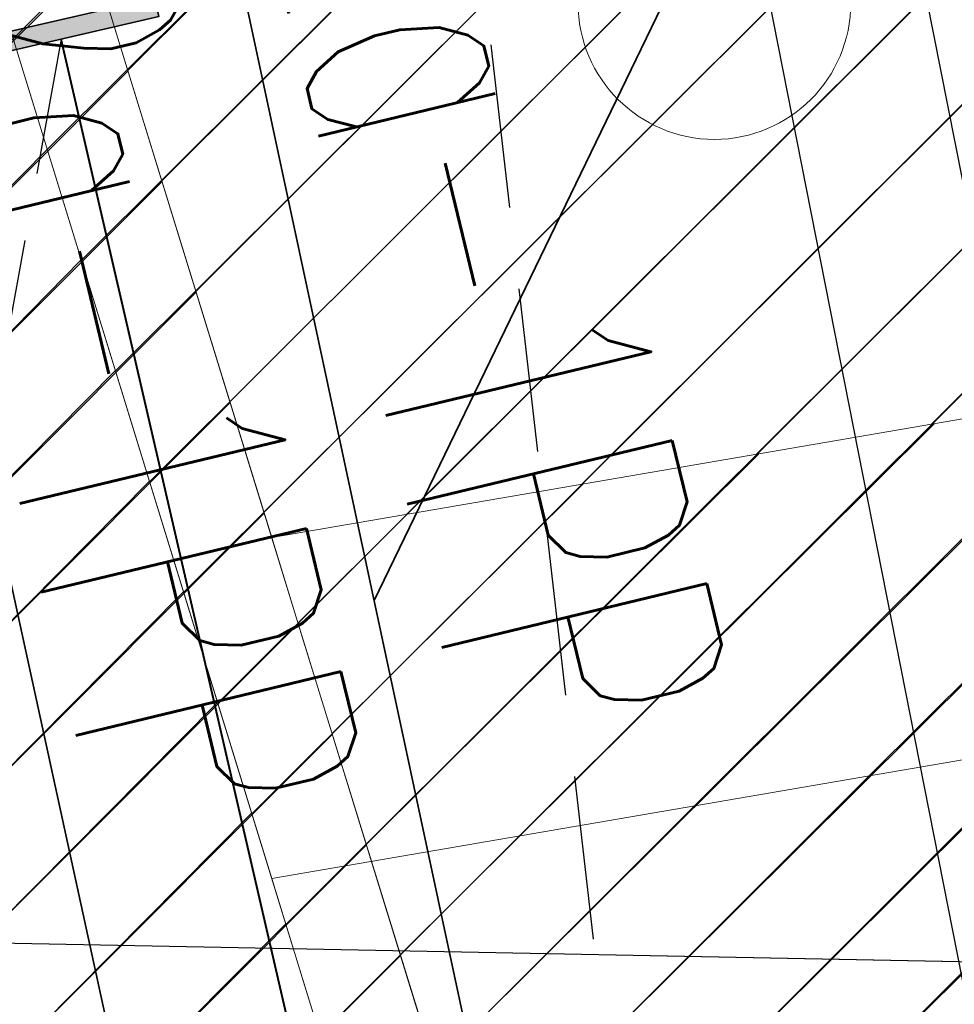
# Model space of a CAD drawing. Header units: metres. Extents: x 6567444 to 13135881, y 5574237 to 11149086.
# Tile 116 of 191: x 6567939.72 to 6567943.15, y 5574454.5 to 5574458.11. Entities that reach past the tile are written whole.
import ezdxf
from ezdxf.enums import TextEntityAlignment as Align

# ---------------------------------------------------------------- set-up
doc = ezdxf.new("R2010")
doc.units = ezdxf.units.M
for name, pattern in [('Krawędzie ukryte xs', [0.8999999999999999, 0.6, -0.2999999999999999]), ('Przerywana', [240, 120, -120]), ('SEL_r', [1.5, 1, -0.5])]:
    doc.linetypes.add(name, pattern=pattern)
for name, color, linetype in [('01FORMA - PZT - Inne obiekty', 7, 'Continuous'), ('FORMA - Arch 01 - 820-G Rysunki Obrazki', 7, 'Continuous'), ('FORMA - Arch 01 - PZT 1 Strefy', 7, 'Continuous'), ('FORMA - Arch 01 - PZT-3 Zagospodarowanie', 7, 'Continuous'), ('SEL_atrybut_bloku1', 7, 'Continuous'), ('SEL_atrybut_bloku2', 9, 'Continuous'), ('SEN_atrybut_bloku1', 7, 'Continuous'), ('SEN_atrybut_bloku2', 9, 'Continuous')]:
    doc.layers.add(name, color=color, linetype=linetype)
for name, color, linetype, lineweight in [('GES_PrzewodWodociagowy', 5, 'Continuous', 18), ('GES_UrzadzeniaSiecWodociagowa_P', 7, 'Continuous', 18), ('SEL_kanalizacja_kablowa_nN', 1, 'SEL_knN', 40), ('SEL_sieci_kable_nN', 7, 'SEL_eN', 35), ('SEL_sieci_kable_nN_oswietlenie', 7, 'SEL_eNN', 35), ('SEL_sieci_pomocnicza_przerywana', 140, 'SEL_r', 25), ('SEL_zlacze_nN', 1, 'SEL_eN', 20), ('SEN_studnia_kablowa_typ', 30, 'Continuous', 20)]:
    doc.layers.add(name, color=color, linetype=linetype, lineweight=lineweight)
doc.styles.add('ARIAL', font='arial.ttf')
doc.styles.add('ROMANS', font='romans.shx', dxfattribs={"width": 0.9})
doc.linetypes.add('SEL_eN', pattern='A,5,["eN",ARIAL,S=1,R=0,X=1.8,Y=0.25],5', length=10)
doc.linetypes.add('SEL_eNN', pattern='A,5,["eNN",ARIAL,S=1,R=0,X=1.45,Y=0.25],5', length=10)
doc.linetypes.add('SEL_knN', pattern='A,5,["knN",ARIAL,S=1,R=0,X=1.8,Y=0.25],5', length=10)
doc.linetypes.add('X 1_2', pattern='A,0,[8,PR1183 ChorzĂłw MetalowcĂłw V091.Shx,S=0.0392063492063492,R=0,X=0,Y=0],-4.94,0', length=4.94)
pattern_1 = [(45, (0, 0), (-0.2651650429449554, 0.2651650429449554), [])]

# ---------------------------------------------------------------- blocks, each defined once
blk = doc.blocks.new('other_SUWH')
at = {"color": 0, "linetype": 'Continuous', "lineweight": 18, "flags": 128}
for points in [[(0, 2), (-0.8, 1.2)], [(0, 1), (0, 2)], [(0, 2), (0.8, 1.2)]]:
    blk.add_lwpolyline(points, dxfattribs=at)
at = {"color": 0, "linetype": 'Continuous', "lineweight": 18}
blk.add_circle((0, 0), 1, dxfattribs=at)
blk = doc.blocks.new('_MDCP')
at = {"layer": 'GES_PrzewodWodociagowy', "color": 5, "linetype": 'Continuous', "lineweight": 18}
blk.add_lwpolyline([(6567818.053710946, 5574440.374649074), (6567892.059999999, 5574455.65), (6567958.853, 5574454.349)], dxfattribs=at)
at = {"layer": 'GES_UrzadzeniaSiecWodociagowa_P', "color": 5, "linetype": 'Continuous', "xscale": 0.5, "yscale": 0.5, "zscale": 0.5}
blk.add_blockref('other_SUWH', (6567942.27, 5574458.17), dxfattribs=at)
blk = doc.blocks.new('PR1183 Chorzów Metalowców V09_TT')
at = {"layer": 'FORMA - Arch 01 - PZT 1 Strefy', "linetype": 'Continuous', "lineweight": 0, "true_color": 0x69697f}
h = blk.add_hatch(dxfattribs=at)
h.set_pattern_fill('ANSI31', color=8, scale=3, style=0)
h.set_pattern_definition(pattern_1)
h.paths.add_polyline_path([(6567868.664004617, 5574447.184411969), (6567873.254378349, 5574448.170982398), (6567873.81264355, 5574447.810233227), (6567888.538679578, 5574450.975176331, -0.2338841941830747), (6567889.39859895, 5574450.757610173, -0.1644023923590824), (6567889.726477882, 5574450.207624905), (6567892.634322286, 5574436.677833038), (6567887.555077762, 5574435.58619372), (6567887.675547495, 5574435.025664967), (6567887.675759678, 5574435.024677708, -0.4141019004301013), (6567887.21524024, 5574434.313034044), (6567887.039258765, 5574434.275211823), (6567887.371253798, 5574432.730485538), (6567888.656896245, 5574433.006797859), (6567888.619074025, 5574433.182779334, -0.414213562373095), (6567889.079604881, 5574433.895458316), (6567893.048964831, 5574434.748559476), (6567893.321766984, 5574433.479249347), (6567898.209538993, 5574434.529737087), (6567906.331358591, 5574396.740050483), (6567909.835853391, 5574380.434128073), (6567926.815433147, 5574389.767760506), (6567940.832748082, 5574410.262560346, 0.1983726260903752), (6567942.208358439, 5574417.794146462), (6567932.917221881, 5574461.024500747), (6567905.127545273, 5574455.051899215, -0.414213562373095), (6567901.564150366, 5574457.354553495), (6567901.459088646, 5574457.843390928, -0.414213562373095), (6567903.761742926, 5574461.406785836), (6567939.749191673, 5574469.141265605, -0.06325303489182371), (6567941.004623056, 5574469.248694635), (6567939.791759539, 5574475.42811624, -0.05279866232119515), (6567938.687285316, 5574475.025393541), (6567900.545652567, 5574466.852588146, -0.08662822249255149), (6567900.201980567, 5574466.839220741), (6567886.587313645, 5574463.892713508), (6567887.529887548, 5574459.452462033), (6567888.307344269, 5574455.835065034), (6567882.191982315, 5574454.520741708), (6567875.15269556, 5574453.007846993), (6567867.754174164, 5574451.417744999)])
h.paths.add_polyline_path([(6567903.070370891, 5574442.847166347), (6567912.847119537, 5574444.948400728), (6567923.521390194, 5574395.282517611), (6567913.744641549, 5574393.18128323)], flags=0)
h.paths.add_polyline_path([(6567925.121426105, 5574405.927923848, -0.004779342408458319), (6567925.108839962, 5574405.983876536), (6567925.133464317, 5574405.98916884)], flags=0)
h.paths.add_polyline_path([(6567932.495318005, 5574408.257825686), (6567927.606943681, 5574407.207208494), (6567918.151388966, 5574451.202577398), (6567927.928137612, 5574453.303811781), (6567936.333075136, 5574414.1968172), (6567931.444700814, 5574413.146200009)], flags=0)
at = {"layer": 'FORMA - Arch 01 - PZT 1 Strefy', "linetype": 'Continuous', "lineweight": 0, "true_color": 0x786554}
h = blk.add_hatch(dxfattribs=at)
h.set_pattern_fill('ANSI31', color=37, scale=3, style=0)
h.set_pattern_definition(pattern_1)
h.paths.add_polyline_path([(6567901.586749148, 5574459.536743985, 0.1444666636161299), (6567901.459088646, 5574457.843390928), (6567901.564150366, 5574457.354553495, 0.02750117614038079), (6567901.651056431, 5574457.03644644, 0.3239433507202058), (6567904.197562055, 5574455.071182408), (6567904.059635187, 5574457.026156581), (6567905.127545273, 5574455.051899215), (6567910.112120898, 5574456.123192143), (6567910.109336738, 5574457.981004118), (6567910.813043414, 5574456.273835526), (6567913.717170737, 5574456.897995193), (6567913.50463768, 5574458.81408708), (6567914.433641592, 5574457.05198025), (6567918.200372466, 5574457.861532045), (6567918.266637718, 5574459.691151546), (6567918.946935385, 5574458.021984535), (6567921.58337188, 5574458.588611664), (6567921.362719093, 5574460.746309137), (6567922.507293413, 5574458.787182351), (6567925.354241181, 5574459.399052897), (6567925.142951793, 5574461.564241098), (6567926.077306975, 5574459.554455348), (6567928.186158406, 5574460.007693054), (6567928.155731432, 5574461.886643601), (6567929.675761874, 5574460.327841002), (6567930.325741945, 5574460.467535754), (6567931.066729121, 5574462.958417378), (6567932.052239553, 5574460.838597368), (6567932.917221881, 5574461.024500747), (6567933.247036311, 5574459.748680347), (6567934.900436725, 5574463.085492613), (6567939.696084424, 5574458.047658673), (6567940.646837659, 5574454.959821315), (6567943.719527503, 5574455.487426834), (6567941.429745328, 5574467.09384116, 0.1498259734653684), (6567935.506977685, 5574468.229522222), (6567927.118446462, 5574466.426645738), (6567924.10523669, 5574465.779041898), (6567924.157518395, 5574464.039706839), (6567923.417603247, 5574465.631254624), (6567920.732424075, 5574465.054151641), (6567920.943997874, 5574463.152847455), (6567920.174946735, 5574464.934337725), (6567917.374760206, 5574464.332517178), (6567917.314786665, 5574462.42402869), (6567916.604426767, 5574464.166955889), (6567912.849491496, 5574463.359939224), (6567913.058434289, 5574461.47621535), (6567912.148056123, 5574463.209185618), (6567909.184310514, 5574462.572212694), (6567909.146985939, 5574460.70923276), (6567908.444586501, 5574462.413230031), (6567903.541358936, 5574461.350332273), (6567903.686949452, 5574459.295561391), (6567902.834865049, 5574461.037933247, 0.1672395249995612)])
at = {"layer": 'FORMA - Arch 01 - PZT 1 Strefy', "linetype": 'Continuous', "lineweight": 0, "true_color": 0x577933}
h = blk.add_hatch(dxfattribs=at)
h.set_pattern_fill('ANSI31', color=77, scale=3, style=0)
h.set_pattern_definition(pattern_1)
h.paths.add_polyline_path([(6567874.014055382, 5574368.78710555), (6567903.730000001, 5574375.509999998), (6567926.870000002, 5574388.23), (6567941.769343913, 5574410.008191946), (6567945.870000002, 5574425.679999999), (6567946.274437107, 5574437.79064444), (6567944.961367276, 5574438.317753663), (6567943.08999675, 5574447.024978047), (6567939.696084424, 5574458.047658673), (6567938.856213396, 5574457.186743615), (6567945.454089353, 5574426.48775287), (6567940.56571503, 5574425.437135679), (6567942.208358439, 5574417.794146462, -0.1983490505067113), (6567940.832748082, 5574410.262560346), (6567926.815433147, 5574389.767760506), (6567903.432510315, 5574376.914226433), (6567873.643360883, 5574370.51189502)])
at = {"layer": 'FORMA - Arch 01 - PZT 1 Strefy', "linetype": 'Continuous', "lineweight": 0, "true_color": 0x606060}
h = blk.add_hatch(dxfattribs=at)
h.set_pattern_fill('ANSI31', color=251, scale=3, style=0)
h.set_pattern_definition(pattern_1)
h.paths.add_polyline_path([(6567940.646837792, 5574454.959821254), (6567940.758775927, 5574454.596270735), (6567942.288285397, 5574449.647083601), (6567943.089996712, 5574447.024978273), (6567944.961367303, 5574438.317753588), (6567946.27443687, 5574437.79064438), (6567946.409999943, 5574441.850000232), (6567943.719527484, 5574455.487426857)])
at = {"layer": 'FORMA - Arch 01 - PZT-3 Zagospodarowanie', "linetype": 'Continuous', "lineweight": 13, "true_color": 0xe8aadd}
h = blk.add_hatch(dxfattribs=at)
h.set_pattern_fill('Izolacja_twarda', color=254, style=0, pattern_type=2)
h.set_pattern_definition([(0, (292555.5056670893, 248503.8205236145), (0, 0.649999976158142), []), (90, (292555.5056670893, 248503.8205236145), (-0.649999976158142, 0), [])])
h.paths.add_polyline_path([(6567942.044460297, 5574463.97798303, -0.1654303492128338), (6567944.426648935, 5574459.554736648), (6567945.431468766, 5574454.697235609), (6567947.417578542, 5574455.025002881), (6567946.632445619, 5574459.703326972, 0.2384559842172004), (6567941.429745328, 5574467.09384116)])
at = {"layer": '01FORMA - PZT - Inne obiekty', "color": 5, "linetype": 'X 1_2', "lineweight": 25}
blk.add_line((6567943.850788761, 5574453.391214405), (6567892.059999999, 5574454.399999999), dxfattribs=at)
at = {"layer": 'FORMA - Arch 01 - 820-G Rysunki Obrazki', "color": 1, "linetype": 'Przerywana', "lineweight": 25}
for points in [[(6567942.153794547, 5574461.467648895), (6567946.037530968, 5574441.77398786), (6567945.525458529, 5574427.200046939), (6567945.279344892, 5574425.48628317)], [(6567941.597215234, 5574461.357887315), (6567945.468322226, 5574441.72826763), (6567945.035489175, 5574427.213594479), (6567944.775827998, 5574425.095662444)]]:
    blk.add_lwpolyline(points, dxfattribs=at)
at = {"layer": 'FORMA - Arch 01 - 820-G Rysunki Obrazki', "color": 11, "linetype": 'Krawędzie ukryte xs', "lineweight": 25, "true_color": 0xff8040}
blk.add_lwpolyline([(6567941.041247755, 5574460.342815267), (6567943.684956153, 5574437.242321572)], dxfattribs=at)
at = {"layer": 'FORMA - Arch 01 - PZT 1 Strefy', "color": 71, "linetype": 'Continuous', "lineweight": 13, "true_color": 0xaff266}
blk.add_line((6567943.08999675, 5574447.024978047), (6567939.696084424, 5574458.047658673), dxfattribs=at)
at = {"layer": 'FORMA - Arch 01 - PZT 1 Strefy', "color": 31, "linetype": 'Continuous', "lineweight": 0, "true_color": 0xf1cba9}
for p, q in [((6567939.696084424, 5574458.047658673), (6567940.646837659, 5574454.959821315)), ((6567940.646837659, 5574454.959821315), (6567943.719527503, 5574455.487426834))]:
    blk.add_line(p, q, dxfattribs=at)
at = {"layer": 'FORMA - Arch 01 - PZT 1 Strefy', "color": 9, "linetype": 'Continuous', "lineweight": 13}
for p, q in [((6567943.719527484, 5574455.487426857), (6567940.646837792, 5574454.959821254)), ((6567940.646837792, 5574454.959821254), (6567940.758775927, 5574454.596270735)), ((6567940.758775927, 5574454.596270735), (6567942.288285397, 5574449.647083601))]:
    blk.add_line(p, q, dxfattribs=at)
at = {"layer": 'FORMA - Arch 01 - PZT-3 Zagospodarowanie', "color": 7, "linetype": 'Continuous', "lineweight": 18}
blk.add_line((6567939.696084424, 5574458.047658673), (6567943.08999675, 5574447.024978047), dxfattribs=at)
blk = doc.blocks.new('GE.I.6640.1.468.2024_MDCP_dodatkowe pomiary_12.03.2026')
at = {"layer": 'GES_PrzewodWodociagowy', "color": 5, "linetype": 'Continuous', "lineweight": 18}
blk.add_lwpolyline([(6567818.053710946, 5574440.374649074), (6567892.059999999, 5574455.65), (6567958.853, 5574454.349)], dxfattribs=at)
at = {"layer": 'GES_UrzadzeniaSiecWodociagowa_P', "color": 5, "linetype": 'Continuous', "xscale": 0.5, "yscale": 0.5, "zscale": 0.5}
blk.add_blockref('other_SUWH', (6567942.27, 5574458.17), dxfattribs=at)
blk = doc.blocks.new('studnia_SK2_1')
at = {"linetype": 'Continuous'}
h = blk.add_hatch(color=256, dxfattribs=at)
h.paths.add_polyline_path([(-0.6100000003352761, 0.8399999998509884), (-0.6100000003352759, 1.110223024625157e-16), (0.6099999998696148, 0), (0.6099999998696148, 0.8399999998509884)])
h.paths.add_polyline_path([(0.5399999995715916, 0.7700000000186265), (0.5399999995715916, 0.06999999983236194), (-0.5400000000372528, 0.06999999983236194), (-0.5400000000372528, 0.7700000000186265)], flags=16)
for points in [[(-0.6100000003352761, 0.8399999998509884), (0.6099999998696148, 0.8399999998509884), (0.6099999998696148, 0), (-0.6100000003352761, 0)], [(-0.5400000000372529, 0.7700000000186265), (0.5399999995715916, 0.7700000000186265), (0.5399999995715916, 0.06999999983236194), (-0.5400000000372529, 0.06999999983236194)]]:
    blk.add_lwpolyline(points, close=True, dxfattribs=at)
at = {"linetype": 'Continuous', "flags": 128}
for points in [[(-0.6100000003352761, 0.8399999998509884), (0.6099999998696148, 0.8399999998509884), (0.6099999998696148, 0), (-0.6100000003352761, 0), (-0.6100000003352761, 0.8399999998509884)], [(-0.5400000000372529, 0.7700000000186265), (0.5399999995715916, 0.7700000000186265), (0.5399999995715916, 0.06999999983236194), (-0.5400000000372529, 0.06999999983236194), (-0.5400000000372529, 0.7700000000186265)]]:
    blk.add_lwpolyline(points, dxfattribs=at)
at = {"layer": 'SEN_atrybut_bloku1', "style": 'ROMANS', "width": 0.6, "flags": 8}
blk.add_attdef('TYP', text='', height=1, dxfattribs=at).set_placement((0, 0.9399999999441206), align=Align.CENTER)
at = {"layer": 'SEN_atrybut_bloku2', "style": 'ROMANS', "width": 0.6, "flags": 8}
for tag, p in [('OPIS1', (0, -0.8500000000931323)), ('OPIS2', (0, -1.700000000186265))]:
    blk.add_attdef(tag, text='', height=0.75, dxfattribs=at).set_placement(p, align=Align.CENTER)
at = {"layer": 'SEN_studnia_kablowa_typ', "color": 0, "style": 'ROMANS', "width": 0.6}
blk.add_text('SK-2/1', height=0.2, dxfattribs=at).set_placement((0, 0.4199999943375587), align=Align.MIDDLE_CENTER)
blk = doc.blocks.new('*U52698')
at = {"layer": 'SEL_atrybut_bloku1', "style": 'ROMANS', "width": 0.6, "flags": 8}
blk.add_attdef('TYP', text='', height=1, dxfattribs=at).set_placement((0, 0.4499999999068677), align=Align.CENTER)
at = {"layer": 'SEL_atrybut_bloku2', "style": 'ROMANS', "width": 0.6, "flags": 8}
for tag, p in [('OPIS1', (0, -0.9499999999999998)), ('OPIS2', (0, -1.95))]:
    blk.add_attdef(tag, text='', height=0.75, dxfattribs=at).set_placement(p, align=Align.CENTER)
blk = doc.blocks.new('PT-IE-001 PZT - instal. elektr XREFF')
at = {"layer": 'SEL_kanalizacja_kablowa_nN', "ltscale": 0.5}
blk.add_lwpolyline([(6567942.389702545, 5574447.145006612), (6567939.874142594, 5574458.037135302)], dxfattribs=at)
at = {"layer": 'SEL_sieci_kable_nN', "ltscale": 0.5}
blk.add_lwpolyline([(6567941.022044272, 5574455.979663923), (6567942.538104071, 5574459.112198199), (6567942.538104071, 5574459.112198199), (6567940.766053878, 5574465.745304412)], dxfattribs=at)
at = {"layer": 'SEL_sieci_kable_nN', "ltscale": 0.8}
blk.add_lwpolyline([(6567894.250744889, 5574427.424751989), (6567943.294394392, 5574438.14721053), (6567944.507496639, 5574439.693594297), (6567940.279627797, 5574459.448667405), (6567940.540659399, 5574460.121941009)], dxfattribs=at)
at = {"layer": 'SEL_sieci_kable_nN_oswietlenie', "ltscale": 0.8}
blk.add_lwpolyline([(6567933.230945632, 5574462.358168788), (6567934.08632098, 5574458.778960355), (6567935.006652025, 5574458.074462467), (6567938.560387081, 5574458.821998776), (6567939.1743103, 5574458.408384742), (6567941.150183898, 5574449.340809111)], dxfattribs=at)
at = {"layer": 'SEL_sieci_pomocnicza_przerywana', "ltscale": 0.5}
blk.add_lwpolyline([(6567939.874142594, 5574458.037135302), (6567939.525616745, 5574456.103988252)], dxfattribs=at)
at = {"layer": 'SEL_sieci_kable_nN', "rotation": 283.0045640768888}
blk.add_blockref('studnia_SK2_1', (6567939.276933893, 5574458.525265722), dxfattribs=at)
at = {"layer": 'SEL_zlacze_nN'}
ref = blk.add_blockref('*U52698', (6567940.600275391, 5574460.465458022), dxfattribs=dict(at, rotation=193.5449685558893))
ref.add_attrib('TYP', 'ZK2a-1PP', dxfattribs={"layer": 'SEL_atrybut_bloku1', "height": 0.9999999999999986, "rotation": 283.5449685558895, "style": 'ROMANS', "width": 0.6000000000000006}).set_placement((6567940.866468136, 5574457.482148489), align=Align.CENTER)
ref = blk.add_blockref('*U52698', (6567939.258567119, 5574460.142628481), dxfattribs=dict(at, rotation=193.5449685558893))
ref.add_attrib('TYP', 'ZK2a-1PP', dxfattribs={"layer": 'SEL_atrybut_bloku1', "height": 0.9999999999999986, "rotation": 283.5449685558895, "style": 'ROMANS', "width": 0.6000000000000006}).set_placement((6567939.524759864, 5574457.159318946), align=Align.CENTER)

msp = doc.modelspace()

# ---------------------------------------------------------------- block references
at = {"layer": 'Defpoints'}
msp.add_blockref('GE.I.6640.1.468.2024_MDCP_dodatkowe pomiary_12.03.2026', (0, 0), dxfattribs=at)

# ---------------------------------------------------------------- next in the draw order: block references
msp.add_blockref('PR1183 Chorzów Metalowców V09_TT', (0, 1.250091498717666))

# ---------------------------------------------------------------- next in the draw order: block references
msp.add_blockref('_MDCP', (0, 0))

# ---------------------------------------------------------------- next in the draw order: block references
msp.add_blockref('PT-IE-001 PZT - instal. elektr XREFF', (0, 0))

# ---------------------------------------------------------------- next in the draw order: hatches: boundary and pattern name
at = {"layer": 'FORMA - Arch 01 - PZT 1 Strefy', "linetype": 'Continuous', "lineweight": 0, "true_color": 0x69697f}
h = msp.add_hatch(dxfattribs=at)
h.set_pattern_fill('ANSI31', color=8, scale=3, style=0)
h.set_pattern_definition(pattern_1)
h.paths.add_polyline_path([(6567868.664004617, 5574447.184411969), (6567873.254378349, 5574448.170982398), (6567873.81264355, 5574447.810233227), (6567888.538679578, 5574450.975176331, -0.2338841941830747), (6567889.39859895, 5574450.757610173, -0.1644023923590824), (6567889.726477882, 5574450.207624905), (6567892.634322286, 5574436.677833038), (6567887.555077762, 5574435.58619372), (6567887.675547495, 5574435.025664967), (6567887.675759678, 5574435.024677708, -0.4141019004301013), (6567887.21524024, 5574434.313034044), (6567887.039258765, 5574434.275211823), (6567887.371253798, 5574432.730485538), (6567888.656896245, 5574433.006797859), (6567888.619074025, 5574433.182779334, -0.414213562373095), (6567889.079604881, 5574433.895458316), (6567893.048964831, 5574434.748559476), (6567893.321766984, 5574433.479249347), (6567898.209538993, 5574434.529737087), (6567906.331358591, 5574396.740050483), (6567909.835853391, 5574380.434128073), (6567926.815433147, 5574389.767760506), (6567940.832748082, 5574410.262560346, 0.1983726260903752), (6567942.208358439, 5574417.794146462), (6567932.917221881, 5574461.024500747), (6567905.127545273, 5574455.051899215, -0.414213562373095), (6567901.564150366, 5574457.354553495), (6567901.459088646, 5574457.843390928, -0.414213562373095), (6567903.761742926, 5574461.406785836), (6567939.749191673, 5574469.141265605, -0.06325303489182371), (6567941.004623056, 5574469.248694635), (6567939.791759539, 5574475.42811624, -0.05279866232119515), (6567938.687285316, 5574475.025393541), (6567900.545652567, 5574466.852588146, -0.08662822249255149), (6567900.201980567, 5574466.839220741), (6567886.587313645, 5574463.892713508), (6567887.529887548, 5574459.452462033), (6567888.307344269, 5574455.835065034), (6567882.191982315, 5574454.520741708), (6567875.15269556, 5574453.007846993), (6567867.754174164, 5574451.417744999)])
h.paths.add_polyline_path([(6567903.070370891, 5574442.847166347), (6567912.847119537, 5574444.948400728), (6567923.521390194, 5574395.282517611), (6567913.744641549, 5574393.18128323)], flags=0)
h.paths.add_polyline_path([(6567925.121426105, 5574405.927923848, -0.004779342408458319), (6567925.108839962, 5574405.983876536), (6567925.133464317, 5574405.98916884)], flags=0)
h.paths.add_polyline_path([(6567932.495318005, 5574408.257825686), (6567927.606943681, 5574407.207208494), (6567918.151388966, 5574451.202577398), (6567927.928137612, 5574453.303811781), (6567936.333075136, 5574414.1968172), (6567931.444700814, 5574413.146200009)], flags=0)
at = {"layer": 'FORMA - Arch 01 - PZT 1 Strefy', "linetype": 'Continuous', "lineweight": 0, "true_color": 0x786554}
h = msp.add_hatch(dxfattribs=at)
h.set_pattern_fill('ANSI31', color=37, scale=3, style=0)
h.set_pattern_definition(pattern_1)
h.paths.add_polyline_path([(6567901.586749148, 5574459.536743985, 0.1444666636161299), (6567901.459088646, 5574457.843390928), (6567901.564150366, 5574457.354553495, 0.02750117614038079), (6567901.651056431, 5574457.03644644, 0.3239433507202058), (6567904.197562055, 5574455.071182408), (6567904.059635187, 5574457.026156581), (6567905.127545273, 5574455.051899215), (6567910.112120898, 5574456.123192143), (6567910.109336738, 5574457.981004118), (6567910.813043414, 5574456.273835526), (6567913.717170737, 5574456.897995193), (6567913.50463768, 5574458.81408708), (6567914.433641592, 5574457.05198025), (6567918.200372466, 5574457.861532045), (6567918.266637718, 5574459.691151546), (6567918.946935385, 5574458.021984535), (6567921.58337188, 5574458.588611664), (6567921.362719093, 5574460.746309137), (6567922.507293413, 5574458.787182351), (6567925.354241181, 5574459.399052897), (6567925.142951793, 5574461.564241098), (6567926.077306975, 5574459.554455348), (6567928.186158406, 5574460.007693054), (6567928.155731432, 5574461.886643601), (6567929.675761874, 5574460.327841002), (6567930.325741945, 5574460.467535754), (6567931.066729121, 5574462.958417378), (6567932.052239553, 5574460.838597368), (6567932.917221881, 5574461.024500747), (6567933.247036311, 5574459.748680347), (6567934.900436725, 5574463.085492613), (6567939.696084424, 5574458.047658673), (6567940.646837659, 5574454.959821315), (6567943.719527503, 5574455.487426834), (6567941.429745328, 5574467.09384116, 0.1498259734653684), (6567935.506977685, 5574468.229522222), (6567927.118446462, 5574466.426645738), (6567924.10523669, 5574465.779041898), (6567924.157518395, 5574464.039706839), (6567923.417603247, 5574465.631254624), (6567920.732424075, 5574465.054151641), (6567920.943997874, 5574463.152847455), (6567920.174946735, 5574464.934337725), (6567917.374760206, 5574464.332517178), (6567917.314786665, 5574462.42402869), (6567916.604426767, 5574464.166955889), (6567912.849491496, 5574463.359939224), (6567913.058434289, 5574461.47621535), (6567912.148056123, 5574463.209185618), (6567909.184310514, 5574462.572212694), (6567909.146985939, 5574460.70923276), (6567908.444586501, 5574462.413230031), (6567903.541358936, 5574461.350332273), (6567903.686949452, 5574459.295561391), (6567902.834865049, 5574461.037933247, 0.1672395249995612)])
at = {"layer": 'FORMA - Arch 01 - PZT 1 Strefy', "linetype": 'Continuous', "lineweight": 0, "true_color": 0x577933}
h = msp.add_hatch(dxfattribs=at)
h.set_pattern_fill('ANSI31', color=77, scale=3, style=0)
h.set_pattern_definition(pattern_1)
h.paths.add_polyline_path([(6567874.014055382, 5574368.78710555), (6567903.730000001, 5574375.509999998), (6567926.870000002, 5574388.23), (6567941.769343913, 5574410.008191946), (6567945.870000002, 5574425.679999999), (6567946.274437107, 5574437.79064444), (6567944.961367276, 5574438.317753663), (6567943.08999675, 5574447.024978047), (6567939.696084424, 5574458.047658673), (6567938.856213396, 5574457.186743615), (6567945.454089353, 5574426.48775287), (6567940.56571503, 5574425.437135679), (6567942.208358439, 5574417.794146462, -0.1983490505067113), (6567940.832748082, 5574410.262560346), (6567926.815433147, 5574389.767760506), (6567903.432510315, 5574376.914226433), (6567873.643360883, 5574370.51189502)])
at = {"layer": 'FORMA - Arch 01 - PZT 1 Strefy', "linetype": 'Continuous', "lineweight": 0, "true_color": 0x606060}
h = msp.add_hatch(dxfattribs=at)
h.set_pattern_fill('ANSI31', color=251, scale=3, style=0)
h.set_pattern_definition(pattern_1)
h.paths.add_polyline_path([(6567940.646837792, 5574454.959821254), (6567940.758775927, 5574454.596270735), (6567942.288285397, 5574449.647083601), (6567943.089996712, 5574447.024978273), (6567944.961367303, 5574438.317753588), (6567946.27443687, 5574437.79064438), (6567946.409999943, 5574441.850000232), (6567943.719527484, 5574455.487426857)])

# ---------------------------------------------------------------- next in the draw order: linework, layer by layer
at = {"layer": 'FORMA - Arch 01 - PZT 1 Strefy', "color": 71, "linetype": 'Continuous', "lineweight": 13, "true_color": 0xaff266}
msp.add_line((6567943.08999675, 5574447.024978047), (6567939.696084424, 5574458.047658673), dxfattribs=at)
at = {"layer": 'FORMA - Arch 01 - PZT 1 Strefy', "color": 31, "linetype": 'Continuous', "lineweight": 0, "true_color": 0xf1cba9}
for p, q in [((6567939.696084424, 5574458.047658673), (6567940.646837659, 5574454.959821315)), ((6567940.646837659, 5574454.959821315), (6567943.719527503, 5574455.487426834))]:
    msp.add_line(p, q, dxfattribs=at)
at = {"layer": 'FORMA - Arch 01 - PZT 1 Strefy', "color": 9, "linetype": 'Continuous', "lineweight": 13}
for p, q in [((6567943.719527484, 5574455.487426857), (6567940.646837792, 5574454.959821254)), ((6567940.646837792, 5574454.959821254), (6567940.758775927, 5574454.596270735)), ((6567940.758775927, 5574454.596270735), (6567942.288285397, 5574449.647083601))]:
    msp.add_line(p, q, dxfattribs=at)

doc.saveas('drawing.dxf')
